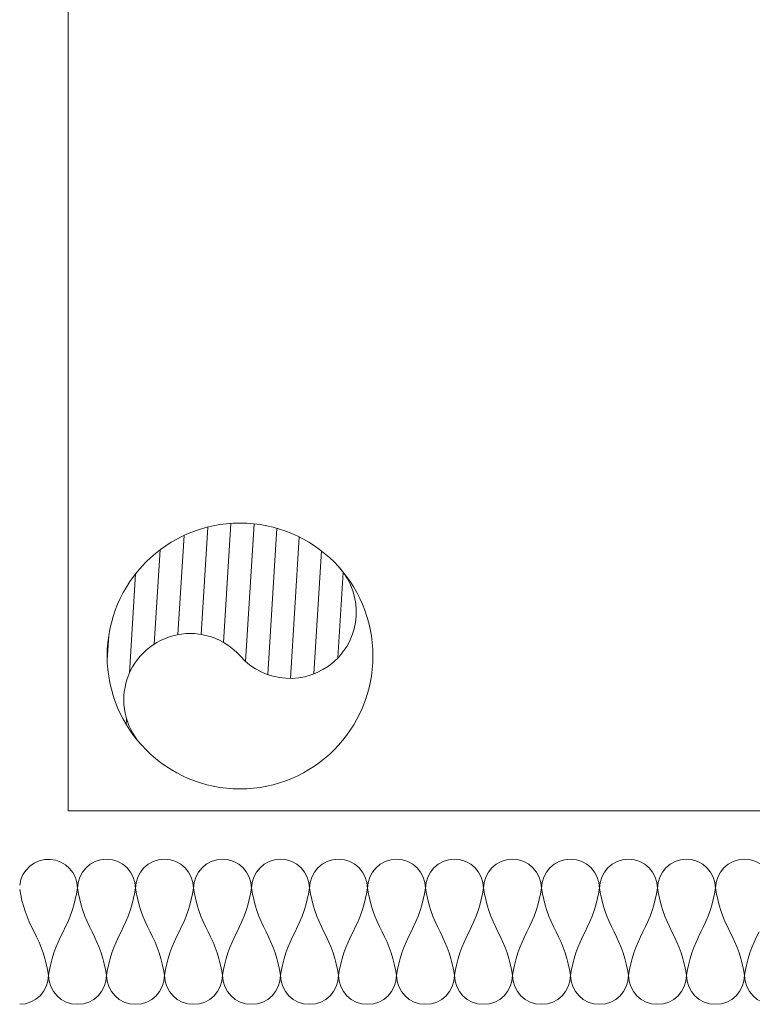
# Model space of a CAD drawing. Header units: millimetres. Extents: x 3652085 to 3778338, y -303702 to -273644.
# Tile 54 of 256: x 3660546 to 3660849, y -276770 to -276363. Entities that reach past the tile are written whole.
import ezdxf

# ---------------------------------------------------------------- set-up
doc = ezdxf.new("R2010")
doc.units = ezdxf.units.MM
for name, color, linetype, lineweight in [('INSULATION (HAUSEART)', 31, 'Continuous', 15), ('RISER-MEP-H (HAUSART)', 37, 'Continuous', 5), ('SLAB    (HAUSART)', 8, 'Continuous', 20)]:
    doc.layers.add(name, color=color, linetype=linetype, lineweight=lineweight)

# ---------------------------------------------------------------- blocks, each defined once
blk = doc.blocks.new('SHAFT')
at = {"layer": 'RISER-MEP-H (HAUSART)', "lineweight": 0}
h = blk.add_hatch(dxfattribs=at)
h.set_pattern_fill('ANSI31', color=195, scale=3)
h.set_pattern_definition([(45, (-789947.991, -159369.53), (-6.73519209, 6.73519209), [])])
h.paths.add_polyline_path([(0, 55, 1), (0, 0, -1), (0, -55, 0.414214), (55, 0, 0.414214)])
at = {"layer": 'RISER-MEP-H (HAUSART)'}
blk.add_circle((0, 0), 55, dxfattribs=at)
for centre, start, end in [((0, 27.5), 90, 270), ((0, -27.5), 270, 90)]:
    blk.add_arc(centre, 27.5, start, end, dxfattribs=at)

msp = doc.modelspace()

# ---------------------------------------------------------------- linework, layer by layer
at = {"layer": 'INSULATION (HAUSEART)'}
for points in [[(3660545.55, -276721.08, -0.945988), (3660569.48, -276722.4, -0.084343), (3660563.48, -276740.4, 0.084343), (3660557.48, -276758.4, 1), (3660581.48, -276758.4, 0.084343), (3660575.48, -276740.4, -0.084343), (3660569.48, -276722.4, -1), (3660593.48, -276722.4, -0.084343), (3660587.48, -276740.4, 0.084343), (3660581.48, -276758.4, 1), (3660605.49, -276758.4, 0.084343), (3660599.49, -276740.4, -0.084343), (3660593.48, -276722.4, -1), (3660617.49, -276722.4, -0.084343), (3660611.49, -276740.4, 0.084343), (3660605.49, -276758.4, 1), (3660629.49, -276758.4, 0.084343), (3660623.49, -276740.4, -0.084343), (3660617.49, -276722.4, -1), (3660641.49, -276722.4, -0.084343), (3660635.49, -276740.4, 0.084343), (3660629.49, -276758.4, 1), (3660653.49, -276758.4, 0.084343), (3660647.49, -276740.4, -0.084343), (3660641.49, -276722.4, -1), (3660665.49, -276722.4, -0.084343), (3660659.49, -276740.4, 0.084343), (3660653.49, -276758.4, 1), (3660677.49, -276758.4, 0.084343), (3660671.49, -276740.4, -0.084343), (3660665.49, -276722.4, -1), (3660689.5, -276722.4, -0.084343), (3660683.5, -276740.4, 0.084343), (3660677.49, -276758.4, 1), (3660701.5, -276758.4, 0.084343), (3660695.5, -276740.4, -0.084343), (3660689.5, -276722.4, -1), (3660713.5, -276722.4, -0.084343), (3660707.5, -276740.4, 0.084343), (3660701.5, -276758.4, 1), (3660725.5, -276758.4, 0.084343), (3660719.5, -276740.4, -0.084343), (3660713.5, -276722.4, -1), (3660737.5, -276722.4, -0.084343), (3660731.5, -276740.4, 0.084343), (3660725.5, -276758.4, 1), (3660749.5, -276758.4, 0.084343), (3660743.5, -276740.4, -0.084343), (3660737.5, -276722.4, -1), (3660761.5, -276722.4, -0.084343), (3660755.5, -276740.4, 0.084343), (3660749.5, -276758.4, 1), (3660773.51, -276758.4, 0.084343), (3660767.51, -276740.4, -0.084343), (3660761.5, -276722.4, -1), (3660785.51, -276722.4, -0.084343), (3660779.51, -276740.4, 0.084343), (3660773.51, -276758.4, 1), (3660797.51, -276758.4, 0.084343), (3660791.51, -276740.4, -0.084343), (3660785.51, -276722.4, -1), (3660809.51, -276722.4, -0.084343), (3660803.51, -276740.4, 0.084343), (3660797.51, -276758.4, 1), (3660821.51, -276758.4, 0.084343), (3660815.51, -276740.4, -0.084343), (3660809.51, -276722.4, -1), (3660833.51, -276722.4, -0.084343), (3660827.51, -276740.4, 0.084343), (3660821.51, -276758.4, 1), (3660845.52, -276758.4, 0.084343), (3660839.51, -276740.4, -0.084343), (3660833.51, -276722.4, -1), (3660857.52, -276722.4, -0.084343)], [(3660545.55, -276770.4, 0.412412), (3660557.48, -276758.4, 0.084343), (3660551.48, -276740.4, -0.082253), (3660545.55, -276722.87)], [(3660851.52, -276740.4, 0.084343), (3660845.52, -276758.4, 1), (3660869.52, -276758.4, 0.084343)]]:
    msp.add_lwpolyline(points, format="xyb", dxfattribs=at)
at = {"layer": 'SLAB    (HAUSART)'}
msp.add_lwpolyline([(3661125.55, -276450.4), (3661172.58, -276450.4, -0.268913), (3661175.57, -276450.39), (3661176.04, -276450.4, -0.407161), (3661175.55, -276449.9), (3661175.55, -276393.24), (3661175.54, -275640.4), (3661125.54, -275640.4), (3661125.56, -275090.4), (3660565.56, -275090.4), (3660565.55, -276690.4), (3661125.55, -276690.4), (3661125.55, -276450.4)], format="xyb", close=True, dxfattribs=at)

# ---------------------------------------------------------------- block references
at = {"layer": 'RISER-MEP-H (HAUSART)', "xscale": -1, "rotation": 311.4464764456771}
msp.add_blockref('SHAFT', (3660636.75, -276626.25), dxfattribs=at)

doc.saveas('drawing.dxf')
